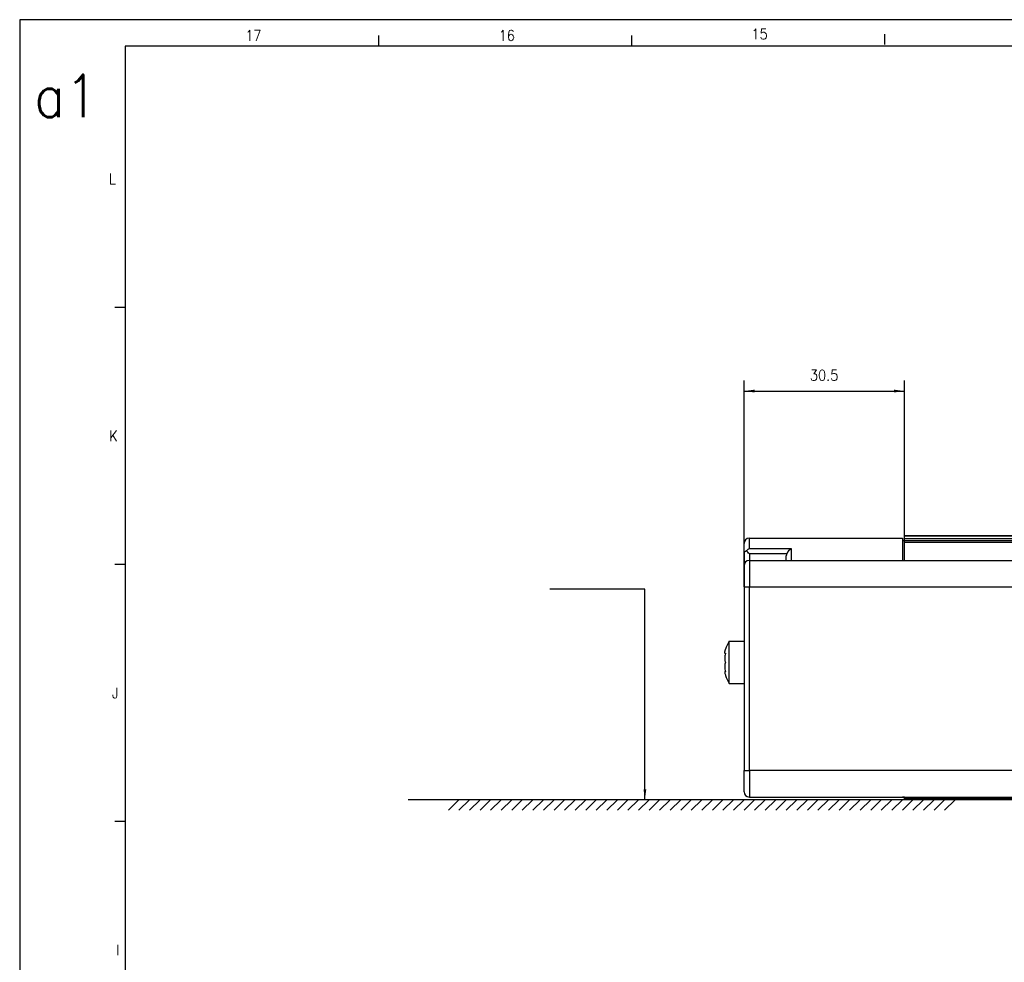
# Model space of a CAD drawing. Header units: inches. Extents: x -235 to 4016, y -109 to 485.
# Tile 6 of 29: x -235 to -49, y 306 to 485. Entities that reach past the tile are written whole.
import ezdxf

# ---------------------------------------------------------------- set-up
doc = ezdxf.new("R2010")
doc.units = ezdxf.units.IN
doc.layers.add('1', color=7, linetype='Continuous')
doc.styles.add('CONVERTER_11', font='txt.shx', dxfattribs={"width": 0.9})
doc.dimstyles.new('ME10_DIM_55', dxfattribs={"dimtxt": 2, "dimasz": 2, "dimexe": 2, "dimexo": 0, "dimgap": 2, "dimtad": 1, "dimdsep": 46, "dimtxsty": 'CONVERTER_11', "dimsah": 1, "dimcen": 0.09, "dimclrd": 2, "dimclre": 2, "dimclrt": 2, "dimadec": 0, "dimazin": 0, "dimtfac": 1, "dimtdec": 4, "dimtix": 1, "dimtmove": 0, "dimatfit": 3, "dimfxl": 1, "dimtolj": 1, "dimtzin": 0, "dimarcsym": 0})
doc.dimstyles.get("Standard").update_dxf_attribs({"dimtxt": 0.18, "dimasz": 0.18, "dimexe": 0.18, "dimexo": 0.0625, "dimgap": 0.09, "dimtad": 0, "dimtih": 1, "dimtoh": 1, "dimdec": 4, "dimzin": 0, "dimdsep": 46, "dimtxsty": 'Standard', "dimcen": 0.09, "dimadec": 0, "dimazin": 0, "dimtfac": 1, "dimtdec": 4, "dimtofl": 0, "dimtmove": 0, "dimatfit": 3, "dimfxl": 1, "dimtolj": 1, "dimtzin": 0, "dimarcsym": 0})

# ---------------------------------------------------------------- blocks, each defined once
blk = doc.blocks.new('L-26_PERFIL__41', base_point=(-101.63, 337.1))
at = {"color": 7, "linetype": 'Continuous'}
for p, q in [((-96.97, 386.61), (-67.97, 386.61)), ((-96.97, 384.6), (-96.97, 386.61)), ((-67.97, 386.61), (-67.97, 386.11)), ((-67.97, 386.11), (-67.97, 382.41)), ((-67.57, 386.11), (-67.97, 386.11)), ((-67.57, 387.1), (263.26, 387.1)), ((-67.57, 387.1), (-67.57, 387.09)), ((-67.57, 387.09), (263.27, 387.09)), ((-67.57, 386.48), (-67.57, 387.09)), ((-67.57, 386.16), (-67.57, 386.48)), ((263.67, 386.48), (-67.57, 386.48)), ((-67.57, 386.11), (-67.57, 386.16)), ((-67.57, 386.16), (263.89, 386.16)), ((-67.57, 385.83), (-67.57, 386.11)), ((-97.97, 383.67), (-97.97, 385.61)), ((-88.97, 384.6), (-96.97, 384.6)), ((-88.97, 382.41), (-88.97, 384.6)), ((-67.57, 382.41), (-67.57, 385.83)), ((264.11, 385.83), (-67.57, 385.83)), ((-97.97, 383.67), (-97.97, 381.41)), ((-96.97, 383.67), (-96.97, 382.41)), ((-89.9, 383.67), (-96.97, 383.67)), ((-96.97, 382.41), (-96.97, 377.41)), ((-96.97, 382.41), (-88.97, 382.41)), ((-89.97, 382.41), (-89.97, 383.28)), ((-88.97, 382.41), (-67.97, 382.41)), ((-67.97, 382.41), (-46.57, 382.41)), ((-97.97, 381.41), (-97.97, 377.41)), ((-97.97, 377.41), (-97.97, 367.11)), ((-96.97, 377.41), (-46.57, 377.41)), ((-96.97, 342.61), (-96.97, 377.41)), ((-100.8, 359.11), (-100.8, 367.11)), ((-100.8, 367.11), (-97.97, 367.11)), ((-97.97, 367.11), (-97.97, 359.11)), ((-101.49, 364.81), (-101.58, 364.8)), ((-101.49, 361.41), (-101.58, 361.41)), ((-100.8, 359.11), (-97.97, 359.11)), ((-97.97, 359.11), (-97.97, 342.61)), ((-97.97, 338.61), (-97.97, 342.61)), ((-46.57, 342.61), (-96.97, 342.61)), ((-96.97, 342.61), (-96.97, 337.61)), ((-96.97, 337.61), (-67.97, 337.61)), ((-67.97, 337.61), (-67.97, 337.58)), ((-67.97, 337.61), (-67.57, 337.6)), ((-67.57, 337.6), (-46.57, 337.61)), ((-67.57, 337.6), (-67.57, 337.58)), ((-67.57, 337.58), (-67.97, 337.58)), ((-67.57, 337.35), (-67.57, 337.58)), ((-67.57, 337.1), (-67.57, 337.35)), ((264.43, 337.35), (-67.57, 337.35)), ((264.59, 337.1), (-67.57, 337.1))]:
    blk.add_line(p, q, dxfattribs=at)
for centre, radius, start, end in [((-96.97, 385.61), 1, 90, 180), ((-96.43, 383.15), 1.55, 110.5131, 135.593), ((-88.44, 383.14), 1.55, 109.9229, 160.0771), ((-96.97, 381.41), 1, 90, 180), ((-88.83, 383.28), 1.14, 160.1209, 180.0438), ((-93.87, 363.11), 8, 150, 161.79), ((-93.87, 363.11), 8, 198.21, 210), ((-96.97, 338.61), 1, 180, 270)]:
    blk.add_arc(centre, radius, start, end, dxfattribs=at)
for points, knots in [([(-97.54, 384.23), (-97.66, 384.16), (-97.89, 384.03), (-97.95, 383.78), (-97.97, 383.67)], [0, 0, 0, 0, 0.4154941, 0.743563, 0.743563, 0.743563, 0.743563]), ([(-96.97, 383.67), (-97.07, 383.76), (-97.26, 383.95), (-97.45, 384.14), (-97.54, 384.23)], [0, 0, 0, 0, 0.4092138, 0.7984696, 0.7984696, 0.7984696, 0.7984696]), ([(-97.97, 377.41), (-97.96, 377.41), (-97.94, 377.41), (-97.88, 377.41), (-97.8, 377.41), (-97.67, 377.41), (-97.51, 377.41), (-97.34, 377.41), (-97.16, 377.41), (-97.03, 377.41), (-96.97, 377.41)], [0, 0, 0, 0, 0.035106, 0.070212, 0.164184, 0.292893, 0.450991, 0.631905, 0.812634, 1, 1, 1, 1]), ([(-101.58, 364.8), (-101.59, 364.82), (-101.64, 364.86), (-101.62, 364.97), (-101.61, 365.08), (-101.59, 365.18), (-101.57, 365.29), (-101.53, 365.43), (-101.49, 365.54), (-101.47, 365.61)], [0, 0, 0, 0, 0.0622194, 0.1868498, 0.2890504, 0.3941222, 0.4950627, 0.6352095, 0.8379029, 0.8379029, 0.8379029, 0.8379029]), ([(-101.49, 364.81), (-101.53, 364.65), (-101.61, 364.33), (-101.64, 363.87), (-101.62, 363.45), (-101.52, 363.21), (-101.47, 363.11)], [0, 0, 0, 0, 0.49537, 0.961279, 1.394343, 1.735433, 1.735433, 1.735433, 1.735433]), ([(-101.58, 364.8), (-101.56, 364.81), (-101.52, 364.82), (-101.49, 364.85), (-101.47, 364.87)], [0, 0, 0, 0, 0.0400476, 0.1292847, 0.1292847, 0.1292847, 0.1292847]), ([(-101.47, 364.87), (-101.48, 364.86), (-101.48, 364.84), (-101.49, 364.82), (-101.49, 364.81)], [0, 0, 0, 0, 0.03466058, 0.06933502, 0.06933502, 0.06933502, 0.06933502]), ([(-101.47, 363.11), (-101.52, 363), (-101.62, 362.76), (-101.64, 362.33), (-101.6, 361.84), (-101.52, 361.51), (-101.47, 361.34)], [0, 0, 0, 0, 0.341208, 0.774439, 1.273913, 1.804593, 1.804593, 1.804593, 1.804593]), ([(-101.58, 361.41), (-101.59, 361.4), (-101.63, 361.37), (-101.63, 361.26), (-101.61, 361.1), (-101.56, 360.87), (-101.5, 360.7), (-101.47, 360.61)], [0, 0, 0, 0, 0.0481247, 0.1341173, 0.3003401, 0.5366818, 0.8379627, 0.8379627, 0.8379627, 0.8379627]), ([(-101.47, 361.34), (-101.49, 361.36), (-101.52, 361.4), (-101.56, 361.4), (-101.58, 361.41)], [0, 0, 0, 0, 0.088781, 0.1266137, 0.1266137, 0.1266137, 0.1266137]), ([(-97.97, 342.61), (-97.96, 342.61), (-97.94, 342.61), (-97.88, 342.61), (-97.8, 342.61), (-97.67, 342.61), (-97.51, 342.61), (-97.34, 342.61), (-97.16, 342.61), (-97.03, 342.61), (-96.97, 342.61)], [0, 0, 0, 0, 0.035106, 0.070212, 0.164184, 0.292893, 0.450991, 0.631905, 0.812634, 1, 1, 1, 1])]:
    blk.add_open_spline(points, degree=3, knots=knots, dxfattribs=at)
blk = doc.blocks.new('L-28__42', base_point=(-101.63, 337.1))
blk.add_blockref('L-26_PERFIL__41', (-101.63, 337.1))
blk = doc.blocks.new('*D100')
at = {"layer": '1', "color": 2, "linetype": 'Continuous'}
for p, q in [((-97.97, 377.41), (-97.97, 416.47)), ((-67.57, 387.1), (-67.57, 416.47)), ((-97.97, 414.47), (-67.57, 414.47))]:
    blk.add_line(p, q, dxfattribs=at)
at = {"layer": '1', "color": 2}
for points in [[(-95.97, 414.74), (-95.97, 414.21), (-97.97, 414.47)], [(-69.57, 414.21), (-69.57, 414.74), (-67.57, 414.47)]]:
    blk.add_solid(points, dxfattribs=at)
at = {"layer": '1', "color": 2, "insert": (-85.5, 416.47), "char_height": 2, "attachment_point": 7, "rotation": 0.0001, "line_spacing_factor": 0.60024, "style": 'CONVERTER_11'}
blk.add_mtext('30.5', dxfattribs=at)
blk = doc.blocks.new('Marco_a1', base_point=(184.81, 187.78))
at = {"layer": '1', "color": 2, "linetype": 'Continuous'}
for p, q in [((604.81, 484.78), (-235.19, 484.78)), ((-235.19, 484.78), (-235.19, -109.22)), ((-167.24, 481.78), (-167.24, 479.78)), ((-119.3, 481.78), (-119.3, 479.78)), ((-71.36, 482.06), (-71.36, 480.06)), ((-215.19, 430.31), (-217.19, 430.31)), ((-215.19, 381.65), (-217.19, 381.65)), ((-215.19, 332.98), (-217.19, 332.98))]:
    blk.add_line(p, q, dxfattribs=at)
at = {"layer": '1', "color": 7, "linetype": 'Continuous'}
for p, q in [((599.81, 479.78), (-215.19, 479.78)), ((-215.19, 479.78), (-215.19, -104.22))]:
    blk.add_line(p, q, dxfattribs=at)
at = {"layer": '1', "color": 2, "char_height": 2, "attachment_point": 4, "line_spacing_factor": 1.20048, "style": 'CONVERTER_11'}
for s, insert in [('17', (-192.46, 481.8)), ('16', (-144.46, 481.8)), ('15', (-96.58, 482.08)), ('L', (-218.3, 454.65)), ('K', (-218.22, 405.98)), ('J', (-217.69, 357.31)), ('I', (-216.92, 308.65))]:
    blk.add_mtext(s, dxfattribs=dict(at, insert=insert))
at = {"layer": '1', "color": 6, "insert": (-232.45, 470.35), "char_height": 8, "attachment_point": 4, "line_spacing_factor": 1.20048, "style": 'CONVERTER_11'}
blk.add_mtext('a1', dxfattribs=at)
blk = doc.blocks.new('Top', base_point=(184.81, 187.78))
blk.add_blockref('Marco_a1', (184.81, 187.78))
blk = doc.blocks.new('_dummy_frame__45', base_point=(-235.19, -174.57))
blk.add_blockref('Top', (184.81, 187.78))
blk = doc.blocks.new('_dummy_frame__46', base_point=(-346.5, -309.51))
at = {"layer": '1'}
blk.add_blockref('_dummy_frame__45', (-235.19, -174.57), dxfattribs=at)
blk = doc.blocks.new('E', base_point=(273, 362.101))
at = {"layer": '1', "color": 7, "linetype": 'Continuous'}
for p, q in [((-67.573, 337.103), (-161.573, 337.103)), ((-153.977, 335.103), (-151.977, 337.103)), ((-149.977, 337.103), (-151.977, 335.103)), ((-149.975, 335.103), (-147.975, 337.103)), ((-145.975, 337.103), (-147.975, 335.103)), ((-145.975, 335.103), (-143.975, 337.103)), ((-141.975, 337.103), (-143.975, 335.103)), ((-141.975, 335.103), (-139.975, 337.103)), ((-137.975, 337.103), (-139.975, 335.103)), ((-137.975, 335.103), (-135.975, 337.103)), ((-133.975, 337.103), (-135.975, 335.103)), ((-133.975, 335.103), (-131.975, 337.103)), ((-129.975, 337.103), (-131.975, 335.103)), ((-129.975, 335.103), (-127.975, 337.103)), ((-125.975, 337.103), (-127.975, 335.103)), ((-125.975, 335.103), (-123.975, 337.103)), ((-121.975, 337.103), (-123.975, 335.103)), ((-121.975, 335.103), (-119.975, 337.103)), ((-117.975, 337.103), (-119.975, 335.103)), ((-117.975, 335.103), (-115.975, 337.103)), ((-113.975, 337.103), (-115.975, 335.103)), ((-113.975, 335.103), (-111.975, 337.103)), ((-109.975, 337.103), (-111.975, 335.103)), ((-109.975, 335.103), (-107.975, 337.103)), ((-105.975, 337.103), (-107.975, 335.103)), ((-105.981, 335.103), (-103.981, 337.103)), ((-101.981, 337.103), (-103.981, 335.103)), ((-101.979, 335.103), (-99.979, 337.103)), ((-97.979, 337.103), (-99.979, 335.103)), ((-97.979, 335.103), (-95.979, 337.103)), ((-93.979, 337.103), (-95.979, 335.103)), ((-93.979, 335.103), (-91.979, 337.103)), ((-89.979, 337.103), (-91.979, 335.103)), ((-89.979, 335.103), (-87.979, 337.103)), ((-85.979, 337.103), (-87.979, 335.103)), ((-85.979, 335.103), (-83.979, 337.103)), ((-81.979, 337.103), (-83.979, 335.103)), ((-81.979, 335.103), (-79.979, 337.103)), ((-77.979, 337.103), (-79.979, 335.103)), ((-77.979, 335.103), (-75.979, 337.103)), ((-73.979, 337.103), (-75.979, 335.103)), ((-73.979, 335.103), (-71.979, 337.103)), ((-69.979, 337.103), (-71.979, 335.103)), ((-69.979, 335.103), (-67.979, 337.103)), ((-65.979, 337.103), (-67.979, 335.103)), ((-65.979, 335.103), (-63.979, 337.103)), ((-61.979, 337.103), (-63.979, 335.103)), ((-61.979, 335.103), (-59.979, 337.103)), ((-57.979, 337.103), (-59.979, 335.103))]:
    blk.add_line(p, q, dxfattribs=at)
at = {"layer": '1', "color": 2}
blk.add_solid([(-117.019, 339.103), (-116.492, 339.103), (-116.755, 337.103)], dxfattribs=at)
blk.add_blockref('L-28__42', (-101.634, 337.1))
at = {"layer": '1'}
dim = blk.add_linear_dim(base=(-97.973, 414.473), p1=(-67.573, 387.103), p2=(-97.973, 377.407), text='30.5', dimstyle='ME10_DIM_55', dxfattribs=at)
dim.commit()
dim.dimension.update_dxf_attribs({"geometry": '*D100', "text_midpoint": (-82.773, 417.473), "text_rotation": 0.00014})
at = {"layer": '1', "color": 2, "linetype": 'Continuous', "has_arrowhead": 0}
blk.add_leader([(-116.755, 337.103), (-116.755, 376.949), (-134.755, 376.949)], dimstyle='Standard', dxfattribs=at)

msp = doc.modelspace()

# ---------------------------------------------------------------- block references
msp.add_blockref('E', (273, 362.1))
at = {"layer": '1'}
msp.add_blockref('_dummy_frame__46', (-346.5, -309.51), dxfattribs=at)

doc.saveas('drawing.dxf')
